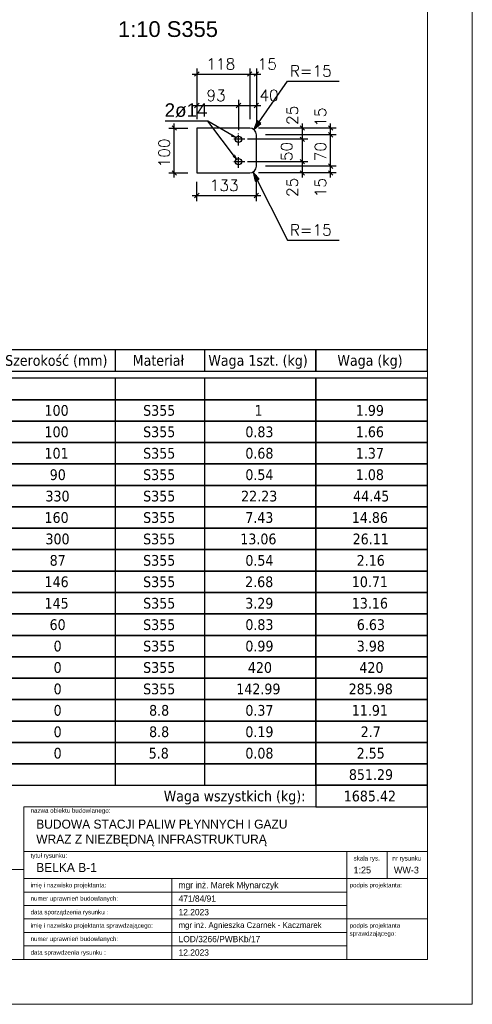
# Model space of a CAD drawing. Header units: millimetres. Extents: x 1814 to 94182, y 11562 to 49454.
# Tile 98 of 143: x 17106 to 17358, y 20272 to 20820. Entities that reach past the tile are written whole.
import ezdxf

# ---------------------------------------------------------------- set-up
doc = ezdxf.new("R2010")
doc.units = ezdxf.units.MM
doc.linetypes.add('ACAD_ISO04W100', pattern=[30, 24, -3, 0, -3])
for name, color, linetype in [('AS_DIM_ON', 7, 'Continuous'), ('odnośnik', 140, 'Continuous'), ('opis', 50, 'Continuous')]:
    doc.layers.add(name, color=color, linetype=linetype)
doc.layers.add('pomoc', color=210, linetype='Continuous', lineweight=9, plot=False)
doc.layers.add('ramka', color=84, linetype='Continuous', lineweight=15)
doc.styles.add('ARIAL', font='arial.ttf')
doc.styles.add('GENERATED_STYLE_4', font='txt')
doc.styles.add('ROMANS', font='romans')
doc.styles.add('Tahoma', font='tahoma.ttf', dxfattribs={"height": 3})

msp = doc.modelspace()

# ---------------------------------------------------------------- hatches: boundary and pattern name
at = {"layer": 'AS_DIM_ON'}
for points in [[(17236.277, 20759.171), (17240.161, 20762.558), (17238.11, 20763.988)], [(17235.819, 20735.476), (17236.968, 20730.452), (17239.197, 20731.583)]]:
    msp.add_hatch(color=8, dxfattribs=at).paths.add_polyline_path(points, flags=0)

# ---------------------------------------------------------------- linework, layer by layer
at = {"color": 7}
msp.add_line((17226.647, 20742.625), (17210.708, 20763.728), dxfattribs=at)
at = {"color": 145, "linetype": 'Continuous', "ltscale": 0.25}
for p, q in [((17233.952, 20759.978), (17204.469, 20759.978)), ((17204.469, 20759.978), (17204.469, 20734.978)), ((17237.702, 20738.728), (17237.702, 20756.228)), ((17204.469, 20734.978), (17233.952, 20734.978))]:
    msp.add_line(p, q, dxfattribs=at)
at = {"color": 0, "linetype": 'ByBlock', "lineweight": -2}
for p, q in [((17224.251, 20756.243, -11836.967), (17223.828, 20755.525, -11836.967)), ((17226.194, 20754.616, -11836.967), (17223.828, 20755.525, -11836.967)), ((17224.251, 20756.243, -11836.967), (17226.194, 20754.616, -11836.967)), ((17225.473, 20744.871, -11836.967), (17224.808, 20744.369, -11836.967)), ((17225.473, 20744.871, -11836.967), (17226.647, 20742.625, -11836.967)), ((17226.647, 20742.625, -11836.967), (17224.808, 20744.369, -11836.967))]:
    msp.add_line(p, q, dxfattribs=at)
at = {"color": 10, "linetype": 'ACAD_ISO04W100', "ltscale": 0.25}
for p, q in [((17227.702, 20750.228), (17227.702, 20757.228)), ((17227.702, 20750.228), (17227.702, 20757.228)), ((17231.202, 20753.728), (17224.202, 20753.728)), ((17231.202, 20753.728), (17224.202, 20753.728)), ((17227.702, 20753.728), (17227.702, 20753.728)), ((17227.702, 20737.728), (17227.702, 20744.728)), ((17227.702, 20737.728), (17227.702, 20744.728)), ((17231.202, 20741.228), (17224.202, 20741.228)), ((17231.202, 20741.228), (17224.202, 20741.228)), ((17227.702, 20741.228), (17227.702, 20741.228))]:
    msp.add_line(p, q, dxfattribs=at)
at = {"color": 7}
msp.add_lwpolyline([(17226.194, 20754.616), (17210.708, 20763.728), (17186.827, 20763.728)], dxfattribs=at)
at = {"color": 145, "linetype": 'Continuous', "ltscale": 0.25}
for centre in [(17227.702, 20753.728), (17227.702, 20741.228)]:
    msp.add_circle(centre, 1.75, dxfattribs=at)
for centre, start, end in [((17233.952, 20756.228), 0, 90), ((17233.952, 20738.728), 270, 0)]:
    msp.add_arc(centre, 3.75, start, end, dxfattribs=at)
at = {"layer": 'AS_DIM_ON', "color": 8}
for p, q in [((17201.969, 20790.028), (17233.952, 20790.028)), ((17204.469, 20793.153), (17204.469, 20764.978)), ((17233.952, 20793.153), (17233.952, 20764.978)), ((17233.952, 20790.028), (17240.202, 20790.028)), ((17237.702, 20793.153), (17237.702, 20761.228)), ((17201.969, 20772.503), (17227.702, 20772.503)), ((17204.469, 20775.628), (17204.469, 20764.978)), ((17227.702, 20775.628), (17227.702, 20758.728)), ((17227.702, 20772.503), (17240.202, 20772.503)), ((17237.702, 20775.628), (17237.702, 20761.228)), ((17191.944, 20732.478), (17191.944, 20762.478)), ((17263.321, 20753.728), (17263.321, 20762.478)), ((17279.063, 20756.228), (17279.063, 20762.478)), ((17188.819, 20759.978), (17199.469, 20759.978)), ((17266.446, 20759.978), (17238.952, 20759.978)), ((17282.188, 20759.978), (17238.952, 20759.978)), ((17282.188, 20756.228), (17242.702, 20756.228)), ((17279.063, 20738.728), (17279.063, 20756.228)), ((17266.446, 20753.728), (17232.702, 20753.728)), ((17263.321, 20741.228), (17263.321, 20753.728)), ((17266.446, 20741.228), (17232.702, 20741.228)), ((17263.321, 20732.478), (17263.321, 20741.228)), ((17188.819, 20734.978), (17199.469, 20734.978)), ((17237.702, 20719.328), (17237.702, 20733.728)), ((17266.446, 20734.978), (17238.952, 20734.978)), ((17282.188, 20734.978), (17238.952, 20734.978)), ((17282.188, 20738.728), (17242.702, 20738.728)), ((17279.063, 20732.478), (17279.063, 20738.728)), ((17204.469, 20719.328), (17204.469, 20729.978)), ((17201.969, 20722.453), (17240.202, 20722.453))]:
    msp.add_line(p, q, dxfattribs=at)
at = {"layer": 'AS_DIM_ON', "color": 8, "linetype": 'ByBlock', "lineweight": -2}
for p, q in [((17205.719, 20791.278), (17203.219, 20788.778)), ((17232.702, 20788.778), (17235.202, 20791.278)), ((17235.202, 20791.278), (17232.702, 20788.778)), ((17236.452, 20788.778), (17238.952, 20791.278)), ((17205.719, 20773.753), (17203.219, 20771.253)), ((17226.452, 20771.253), (17228.952, 20773.753)), ((17228.952, 20773.753), (17226.452, 20771.253)), ((17236.452, 20771.253), (17238.952, 20773.753)), ((17193.194, 20758.728), (17190.694, 20761.228)), ((17264.571, 20758.728), (17262.071, 20761.228)), ((17280.313, 20758.728), (17277.813, 20761.228)), ((17280.313, 20754.978), (17277.813, 20757.478)), ((17277.813, 20757.478), (17280.313, 20754.978)), ((17264.571, 20752.478), (17262.071, 20754.978)), ((17262.071, 20754.978), (17264.571, 20752.478)), ((17264.571, 20739.978), (17262.071, 20742.478)), ((17262.071, 20742.478), (17264.571, 20739.978)), ((17280.313, 20737.478), (17277.813, 20739.978)), ((17277.813, 20739.978), (17280.313, 20737.478)), ((17190.694, 20736.228), (17193.194, 20733.728)), ((17262.071, 20736.228), (17264.571, 20733.728)), ((17277.813, 20736.228), (17280.313, 20733.728)), ((17205.719, 20723.703), (17203.219, 20721.203)), ((17236.452, 20721.203), (17238.952, 20723.703))]:
    msp.add_line(p, q, dxfattribs=at)
at = {"layer": 'AS_DIM_ON', "color": 8}
for points in [[(17236.277, 20759.171), (17255.054, 20786.109), (17283.863, 20786.109)], [(17236.277, 20759.171), (17240.161, 20762.558), (17238.11, 20763.988), (17236.277, 20759.171)], [(17235.819, 20735.476), (17255.054, 20697.597), (17283.863, 20697.597)], [(17235.819, 20735.476), (17236.968, 20730.452), (17239.197, 20731.583), (17235.819, 20735.476)]]:
    msp.add_lwpolyline(points, dxfattribs=at)
at = {"layer": 'odnośnik'}
for p, q in [((17159.036, 20636.537), (17095.418, 20636.537)), ((17159.036, 20636.537), (17159.036, 20624.608)), ((17208.742, 20636.537), (17159.036, 20636.537)), ((17208.742, 20636.537), (17208.742, 20624.608)), ((17270.904, 20636.537), (17208.742, 20636.537)), ((17270.904, 20636.537), (17270.904, 20624.608)), ((17333.067, 20636.537), (17270.904, 20636.537)), ((17270.904, 20624.608), (17270.904, 20636.537)), ((17333.067, 20624.608), (17333.067, 20636.537)), ((17095.418, 20624.608), (17159.036, 20624.608)), ((17159.036, 20624.608), (17208.742, 20624.608)), ((17208.742, 20624.608), (17270.904, 20624.608)), ((17270.904, 20624.608), (17333.067, 20624.608)), ((17159.036, 20620.654), (17095.418, 20620.654)), ((17159.036, 20620.654), (17159.036, 20608.726)), ((17208.742, 20620.654), (17159.036, 20620.654)), ((17208.742, 20620.654), (17208.742, 20608.726)), ((17270.904, 20620.654), (17208.742, 20620.654)), ((17270.904, 20620.654), (17270.904, 20608.726)), ((17333.067, 20620.654), (17270.904, 20620.654)), ((17270.904, 20608.726), (17270.904, 20620.654)), ((17333.067, 20608.726), (17333.067, 20620.654)), ((17095.418, 20608.726), (17159.036, 20608.726)), ((17159.036, 20608.726), (17095.418, 20608.726)), ((17159.036, 20608.726), (17208.742, 20608.726)), ((17159.036, 20608.726), (17159.036, 20596.798)), ((17208.742, 20608.726), (17159.036, 20608.726)), ((17208.742, 20608.726), (17270.904, 20608.726)), ((17208.742, 20608.726), (17208.742, 20596.798)), ((17270.904, 20608.726), (17208.742, 20608.726)), ((17270.904, 20608.726), (17333.067, 20608.726)), ((17270.904, 20608.726), (17270.904, 20596.798)), ((17333.067, 20608.726), (17270.904, 20608.726)), ((17270.904, 20596.798), (17270.904, 20608.726)), ((17333.067, 20596.798), (17333.067, 20608.726)), ((17095.418, 20596.798), (17159.036, 20596.798)), ((17159.036, 20596.798), (17095.418, 20596.798)), ((17159.036, 20596.798), (17208.742, 20596.798)), ((17159.036, 20596.798), (17159.036, 20584.869)), ((17208.742, 20596.798), (17159.036, 20596.798)), ((17208.742, 20596.798), (17270.904, 20596.798)), ((17208.742, 20596.798), (17208.742, 20584.869)), ((17270.904, 20596.798), (17208.742, 20596.798)), ((17270.904, 20596.798), (17333.067, 20596.798)), ((17270.904, 20596.798), (17270.904, 20584.869)), ((17333.067, 20596.798), (17270.904, 20596.798)), ((17270.904, 20584.869), (17270.904, 20596.798)), ((17333.067, 20584.869), (17333.067, 20596.798)), ((17095.418, 20584.869), (17159.036, 20584.869)), ((17159.036, 20584.869), (17095.418, 20584.869)), ((17159.036, 20584.869), (17208.742, 20584.869)), ((17159.036, 20584.869), (17159.036, 20572.941)), ((17208.742, 20584.869), (17159.036, 20584.869)), ((17208.742, 20584.869), (17270.904, 20584.869)), ((17208.742, 20584.869), (17208.742, 20572.941)), ((17270.904, 20584.869), (17208.742, 20584.869)), ((17270.904, 20584.869), (17333.067, 20584.869)), ((17270.904, 20584.869), (17270.904, 20572.941)), ((17333.067, 20584.869), (17270.904, 20584.869)), ((17270.904, 20572.941), (17270.904, 20584.869)), ((17333.067, 20572.941), (17333.067, 20584.869)), ((17095.418, 20572.941), (17159.036, 20572.941)), ((17159.036, 20572.941), (17095.418, 20572.941)), ((17159.036, 20572.941), (17208.742, 20572.941)), ((17159.036, 20572.941), (17159.036, 20561.013)), ((17208.742, 20572.941), (17159.036, 20572.941)), ((17208.742, 20572.941), (17270.904, 20572.941)), ((17208.742, 20572.941), (17208.742, 20561.013)), ((17270.904, 20572.941), (17208.742, 20572.941)), ((17270.904, 20572.941), (17333.067, 20572.941)), ((17270.904, 20572.941), (17270.904, 20561.013)), ((17333.067, 20572.941), (17270.904, 20572.941)), ((17270.904, 20561.013), (17270.904, 20572.941)), ((17333.067, 20561.013), (17333.067, 20572.941)), ((17095.418, 20561.013), (17159.036, 20561.013)), ((17159.036, 20561.013), (17095.418, 20561.013)), ((17159.036, 20561.013), (17208.742, 20561.013)), ((17159.036, 20561.013), (17159.036, 20549.084)), ((17208.742, 20561.013), (17159.036, 20561.013)), ((17208.742, 20561.013), (17270.904, 20561.013)), ((17208.742, 20561.013), (17208.742, 20549.084)), ((17270.904, 20561.013), (17208.742, 20561.013)), ((17270.904, 20561.013), (17333.067, 20561.013)), ((17270.904, 20561.013), (17270.904, 20549.084)), ((17333.067, 20561.013), (17270.904, 20561.013)), ((17270.904, 20549.084), (17270.904, 20561.013)), ((17333.067, 20549.084), (17333.067, 20561.013)), ((17095.418, 20549.084), (17159.036, 20549.084)), ((17159.036, 20549.084), (17095.418, 20549.084)), ((17159.036, 20549.084), (17208.742, 20549.084)), ((17159.036, 20549.084), (17159.036, 20537.156)), ((17208.742, 20549.084), (17159.036, 20549.084)), ((17208.742, 20549.084), (17270.904, 20549.084)), ((17208.742, 20549.084), (17208.742, 20537.156)), ((17270.904, 20549.084), (17208.742, 20549.084)), ((17270.904, 20549.084), (17333.067, 20549.084)), ((17270.904, 20549.084), (17270.904, 20537.156)), ((17333.067, 20549.084), (17270.904, 20549.084)), ((17270.904, 20537.156), (17270.904, 20549.084)), ((17333.067, 20537.156), (17333.067, 20549.084)), ((17095.418, 20537.156), (17159.036, 20537.156)), ((17159.036, 20537.156), (17095.418, 20537.156)), ((17159.036, 20537.156), (17208.742, 20537.156)), ((17159.036, 20537.156), (17159.036, 20525.228)), ((17208.742, 20537.156), (17159.036, 20537.156)), ((17208.742, 20537.156), (17270.904, 20537.156)), ((17208.742, 20537.156), (17208.742, 20525.228)), ((17270.904, 20537.156), (17208.742, 20537.156)), ((17270.904, 20537.156), (17333.067, 20537.156)), ((17270.904, 20537.156), (17270.904, 20525.228)), ((17333.067, 20537.156), (17270.904, 20537.156)), ((17270.904, 20525.228), (17270.904, 20537.156)), ((17333.067, 20525.228), (17333.067, 20537.156)), ((17095.418, 20525.228), (17159.036, 20525.228)), ((17159.036, 20525.228), (17095.418, 20525.228)), ((17159.036, 20525.228), (17208.742, 20525.228)), ((17159.036, 20525.228), (17159.036, 20513.299)), ((17208.742, 20525.228), (17159.036, 20525.228)), ((17208.742, 20525.228), (17270.904, 20525.228)), ((17208.742, 20525.228), (17208.742, 20513.299)), ((17270.904, 20525.228), (17208.742, 20525.228)), ((17270.904, 20525.228), (17333.067, 20525.228)), ((17270.904, 20525.228), (17270.904, 20513.299)), ((17333.067, 20525.228), (17270.904, 20525.228)), ((17270.904, 20513.299), (17270.904, 20525.228)), ((17333.067, 20513.299), (17333.067, 20525.228)), ((17095.418, 20513.299), (17159.036, 20513.299)), ((17159.036, 20513.299), (17095.418, 20513.299)), ((17159.036, 20513.299), (17208.742, 20513.299)), ((17159.036, 20513.299), (17159.036, 20501.371)), ((17208.742, 20513.299), (17159.036, 20513.299)), ((17208.742, 20513.299), (17270.904, 20513.299)), ((17208.742, 20513.299), (17208.742, 20501.371)), ((17270.904, 20513.299), (17208.742, 20513.299)), ((17270.904, 20513.299), (17333.067, 20513.299)), ((17270.904, 20513.299), (17270.904, 20501.371)), ((17333.067, 20513.299), (17270.904, 20513.299)), ((17270.904, 20501.371), (17270.904, 20513.299)), ((17333.067, 20501.371), (17333.067, 20513.299)), ((17095.418, 20501.371), (17159.036, 20501.371)), ((17159.036, 20501.371), (17095.418, 20501.371)), ((17159.036, 20501.371), (17208.742, 20501.371)), ((17159.036, 20501.371), (17159.036, 20489.442)), ((17208.742, 20501.371), (17159.036, 20501.371)), ((17208.742, 20501.371), (17270.904, 20501.371)), ((17208.742, 20501.371), (17208.742, 20489.442)), ((17270.904, 20501.371), (17208.742, 20501.371)), ((17270.904, 20501.371), (17333.067, 20501.371)), ((17270.904, 20501.371), (17270.904, 20489.442)), ((17333.067, 20501.371), (17270.904, 20501.371)), ((17270.904, 20489.442), (17270.904, 20501.371)), ((17333.067, 20489.442), (17333.067, 20501.371)), ((17095.418, 20489.442), (17159.036, 20489.442)), ((17159.036, 20489.442), (17095.418, 20489.442)), ((17159.036, 20489.442), (17208.742, 20489.442)), ((17159.036, 20489.442), (17159.036, 20477.514)), ((17208.742, 20489.442), (17159.036, 20489.442)), ((17208.742, 20489.442), (17270.904, 20489.442)), ((17208.742, 20489.442), (17208.742, 20477.514)), ((17270.904, 20489.442), (17208.742, 20489.442)), ((17270.904, 20489.442), (17333.067, 20489.442)), ((17270.904, 20489.442), (17270.904, 20477.514)), ((17333.067, 20489.442), (17270.904, 20489.442)), ((17270.904, 20477.514), (17270.904, 20489.442)), ((17333.067, 20477.514), (17333.067, 20489.442)), ((17095.418, 20477.514), (17159.036, 20477.514)), ((17159.036, 20477.514), (17095.418, 20477.514)), ((17159.036, 20477.514), (17208.742, 20477.514)), ((17159.036, 20477.514), (17159.036, 20465.586)), ((17208.742, 20477.514), (17159.036, 20477.514)), ((17208.742, 20477.514), (17270.904, 20477.514)), ((17208.742, 20477.514), (17208.742, 20465.586)), ((17270.904, 20477.514), (17208.742, 20477.514)), ((17270.904, 20477.514), (17333.067, 20477.514)), ((17270.904, 20477.514), (17270.904, 20465.586)), ((17333.067, 20477.514), (17270.904, 20477.514)), ((17270.904, 20465.586), (17270.904, 20477.514)), ((17333.067, 20465.586), (17333.067, 20477.514)), ((17095.418, 20465.586), (17159.036, 20465.586)), ((17159.036, 20465.586), (17095.418, 20465.586)), ((17159.036, 20465.586), (17208.742, 20465.586)), ((17159.036, 20465.586), (17159.036, 20453.657)), ((17208.742, 20465.586), (17159.036, 20465.586)), ((17208.742, 20465.586), (17270.904, 20465.586)), ((17208.742, 20465.586), (17208.742, 20453.657)), ((17270.904, 20465.586), (17208.742, 20465.586)), ((17270.904, 20465.586), (17333.067, 20465.586)), ((17270.904, 20465.586), (17270.904, 20453.657)), ((17333.067, 20465.586), (17270.904, 20465.586)), ((17270.904, 20453.657), (17270.904, 20465.586)), ((17333.067, 20453.657), (17333.067, 20465.586)), ((17095.418, 20453.657), (17159.036, 20453.657)), ((17159.036, 20453.657), (17095.418, 20453.657)), ((17159.036, 20453.657), (17208.742, 20453.657)), ((17159.036, 20453.657), (17159.036, 20441.729)), ((17208.742, 20453.657), (17159.036, 20453.657)), ((17208.742, 20453.657), (17270.904, 20453.657)), ((17208.742, 20453.657), (17208.742, 20441.729)), ((17270.904, 20453.657), (17208.742, 20453.657)), ((17270.904, 20453.657), (17333.067, 20453.657)), ((17270.904, 20453.657), (17270.904, 20441.729)), ((17333.067, 20453.657), (17270.904, 20453.657)), ((17270.904, 20441.729), (17270.904, 20453.657)), ((17333.067, 20441.729), (17333.067, 20453.657)), ((17095.418, 20441.729), (17159.036, 20441.729)), ((17159.036, 20441.729), (17095.418, 20441.729)), ((17159.036, 20441.729), (17208.742, 20441.729)), ((17159.036, 20441.729), (17159.036, 20429.801)), ((17208.742, 20441.729), (17159.036, 20441.729)), ((17208.742, 20441.729), (17270.904, 20441.729)), ((17208.742, 20441.729), (17208.742, 20429.801)), ((17270.904, 20441.729), (17208.742, 20441.729)), ((17270.904, 20441.729), (17333.067, 20441.729)), ((17270.904, 20441.729), (17270.904, 20429.801)), ((17333.067, 20441.729), (17270.904, 20441.729)), ((17270.904, 20429.801), (17270.904, 20441.729)), ((17333.067, 20429.801), (17333.067, 20441.729)), ((17095.418, 20429.801), (17159.036, 20429.801)), ((17159.036, 20429.801), (17095.418, 20429.801)), ((17159.036, 20429.801), (17208.742, 20429.801)), ((17159.036, 20429.801), (17159.036, 20417.872)), ((17208.742, 20429.801), (17159.036, 20429.801)), ((17208.742, 20429.801), (17270.904, 20429.801)), ((17208.742, 20429.801), (17208.742, 20417.872)), ((17270.904, 20429.801), (17208.742, 20429.801)), ((17270.904, 20429.801), (17333.067, 20429.801)), ((17270.904, 20429.801), (17270.904, 20417.872)), ((17333.067, 20429.801), (17270.904, 20429.801)), ((17270.904, 20417.872), (17270.904, 20429.801)), ((17333.067, 20417.872), (17333.067, 20429.801)), ((17095.418, 20417.872), (17159.036, 20417.872)), ((17159.036, 20417.872), (17095.418, 20417.872)), ((17159.036, 20417.872), (17208.742, 20417.872)), ((17159.036, 20417.872), (17159.036, 20405.944)), ((17208.742, 20417.872), (17159.036, 20417.872)), ((17208.742, 20417.872), (17270.904, 20417.872)), ((17208.742, 20417.872), (17208.742, 20405.944)), ((17270.904, 20417.872), (17208.742, 20417.872)), ((17270.904, 20417.872), (17333.067, 20417.872)), ((17270.904, 20417.872), (17270.904, 20405.944)), ((17333.067, 20417.872), (17270.904, 20417.872)), ((17270.904, 20405.944), (17270.904, 20417.872)), ((17333.067, 20405.944), (17333.067, 20417.872)), ((17095.418, 20405.944), (17159.036, 20405.944)), ((17159.036, 20405.944), (17095.418, 20405.944)), ((17159.036, 20405.944), (17208.742, 20405.944)), ((17159.036, 20405.944), (17159.036, 20394.016)), ((17208.742, 20405.944), (17159.036, 20405.944)), ((17208.742, 20405.944), (17270.904, 20405.944)), ((17208.742, 20405.944), (17208.742, 20394.016)), ((17270.904, 20405.944), (17208.742, 20405.944)), ((17270.904, 20405.944), (17333.067, 20405.944)), ((17270.904, 20405.944), (17270.904, 20394.016)), ((17333.067, 20405.944), (17270.904, 20405.944)), ((17270.904, 20394.016), (17270.904, 20405.944)), ((17333.067, 20394.016), (17333.067, 20405.944)), ((17095.418, 20394.016), (17159.036, 20394.016)), ((17159.036, 20394.016), (17208.742, 20394.016)), ((17208.742, 20394.016), (17270.904, 20394.016)), ((17270.904, 20394.016), (17333.067, 20394.016)), ((17270.904, 20394.016), (17270.904, 20382.087)), ((17333.067, 20394.016), (17270.904, 20394.016)), ((17333.067, 20382.087), (17333.067, 20394.016)), ((17270.904, 20382.087), (17333.067, 20382.087))]:
    msp.add_line(p, q, dxfattribs=at)
at = {"layer": 'pomoc'}
msp.add_lwpolyline([(14658.067, 21322.087), (17358.067, 21322.087), (17358.067, 20272.087), (14658.067, 20272.087)], close=True, dxfattribs=at)
at = {"layer": 'ramka', "linetype": 'Continuous'}
for p, q in [((17333.067, 21259.725), (17333.067, 20297.087)), ((17108.067, 20382.087), (17108.067, 20297.087)), ((17333.067, 20382.087), (17108.067, 20382.087)), ((17333.067, 20357.087), (17108.067, 20357.087)), ((17288.067, 20357.087), (17288.067, 20342.087)), ((17310.567, 20357.087), (17310.567, 20342.087)), ((17333.067, 20342.087), (17108.067, 20342.087)), ((17190.567, 20342.087), (17190.567, 20319.587)), ((17288.067, 20342.087), (17288.067, 20319.587)), ((17288.067, 20334.587), (17108.067, 20334.587)), ((17288.067, 20327.087), (17108.067, 20327.087)), ((17333.067, 20319.587), (17108.067, 20319.587)), ((17190.567, 20319.587), (17190.567, 20297.087)), ((17288.067, 20319.587), (17288.067, 20297.087)), ((17288.067, 20312.087), (17108.067, 20312.087)), ((17288.067, 20304.587), (17108.067, 20304.587)), ((17333.067, 20297.087), (14658.067, 20297.087))]:
    msp.add_line(p, q, dxfattribs=at)
at = {"layer": 'ramka', "ltscale": 0.2}
msp.add_lwpolyline([(16883.067, 20297.087), (17108.067, 20297.087), (17108.067, 20347.087), (16883.067, 20347.087)], close=True, dxfattribs=at)

# ---------------------------------------------------------------- texts
at = {"color": 30, "style": 'ARIAL'}
msp.add_text('1:10 S355', height=8.75, dxfattribs=at).set_placement((17160.541, 20810.688))
at = {"color": 7, "style": 'ARIAL'}
msp.add_text('2ø14', height=7.5, dxfattribs=at).set_placement((17186.52, 20766.228))
at = {"layer": 'AS_DIM_ON', "color": 9, "style": 'ROMANS'}
for s, p in [('118', (17209.823, 20792.528)), ('15', (17238.404, 20792.528)), ('R=15', (17256.375, 20788.609)), ('93', (17209.848, 20775.003)), ('40', (17239.385, 20775.003)), ('133', (17211.698, 20724.953)), ('R=15', (17256.375, 20700.097))]:
    msp.add_text(s, height=6.25, dxfattribs=at).set_placement(p)
for s, p in [('25', (17260.821, 20761.686)), ('15', (17276.563, 20760.68)), ('100', (17189.444, 20738.09)), ('50', (17257.696, 20741.528)), ('70', (17276.563, 20741.47)), ('25', (17260.821, 20721.567)), ('15', (17276.563, 20721.453))]:
    msp.add_text(s, height=6.25, rotation=90, dxfattribs=at).set_placement(p)
at = {"layer": 'opis', "style": 'Tahoma'}
for s, height, p in [('Szerokość (mm)', 5.96418, (17097.643, 20627.59)), ('Materiał', 5.9642, (17168.746, 20627.59)), ('Waga 1szt. (kg)', 5.96418, (17210.928, 20627.59)), ('Waga (kg)', 5.9642, (17282.877, 20627.59)), ('100', 5.9642, (17119.605, 20599.78)), ('S355', 5.9642, (17174.578, 20599.78)), ('1', 5.964, (17236.679, 20599.78)), ('1.99', 5.9642, (17293.121, 20599.78)), ('100', 5.9642, (17119.605, 20587.851)), ('S355', 5.9642, (17174.578, 20587.851)), ('0.83', 5.9642, (17231.532, 20587.851)), ('1.66', 5.9642, (17293.121, 20587.851)), ('101', 5.9642, (17119.605, 20575.923)), ('S355', 5.9642, (17174.578, 20575.923)), ('0.68', 5.9642, (17231.532, 20575.923)), ('1.37', 5.9642, (17293.121, 20575.923)), ('90', 5.9642, (17122.481, 20563.995)), ('S355', 5.9642, (17174.578, 20563.995)), ('0.54', 5.9642, (17231.532, 20563.995)), ('1.08', 5.9642, (17293.121, 20563.995)), ('330', 5.9642, (17120.122, 20552.066)), ('S355', 5.9642, (17174.578, 20552.066)), ('22.23', 5.9642, (17229.189, 20552.066)), ('44.45', 5.9642, (17291.627, 20552.066)), ('160', 5.9642, (17119.605, 20540.138)), ('S355', 5.9642, (17174.578, 20540.138)), ('7.43', 5.9642, (17231.468, 20540.138)), ('14.86', 5.9642, (17290.882, 20540.138)), ('300', 5.9642, (17120.122, 20528.21)), ('S355', 5.9642, (17174.578, 20528.21)), ('13.06', 5.9642, (17228.72, 20528.21)), ('26.11', 5.9642, (17291.351, 20528.21)), ('87', 5.9642, (17122.453, 20516.281)), ('S355', 5.9642, (17174.578, 20516.281)), ('0.54', 5.9642, (17231.532, 20516.281)), ('2.16', 5.9642, (17293.59, 20516.281)), ('146', 5.9642, (17119.605, 20504.353)), ('S355', 5.9642, (17174.578, 20504.353)), ('2.68', 5.9642, (17231.428, 20504.353)), ('10.71', 5.9642, (17290.882, 20504.353)), ('145', 5.9642, (17119.605, 20492.425)), ('S355', 5.9642, (17174.578, 20492.425)), ('3.29', 5.9642, (17231.476, 20492.425)), ('13.16', 5.9642, (17290.882, 20492.425)), ('60', 5.9642, (17122.409, 20480.496)), ('S355', 5.9642, (17174.578, 20480.496)), ('0.83', 5.9642, (17231.532, 20480.496)), ('6.63', 5.9642, (17293.686, 20480.496)), ('0', 5.964, (17124.656, 20468.568)), ('S355', 5.9642, (17174.578, 20468.568)), ('0.99', 5.9642, (17231.532, 20468.568)), ('3.98', 5.9642, (17293.638, 20468.568)), ('0', 5.964, (17124.656, 20456.639)), ('S355', 5.9642, (17174.578, 20456.639)), ('420', 5.9642, (17232.946, 20456.639)), ('420', 5.9642, (17295.108, 20456.639)), ('0', 5.964, (17124.656, 20444.711)), ('S355', 5.9642, (17174.578, 20444.711)), ('142.99', 5.9642, (17226.481, 20444.711)), ('285.98', 5.9642, (17289.112, 20444.711)), ('0', 5.964, (17124.656, 20432.783)), ('8.8', 5.9642, (17177.873, 20432.783)), ('0.37', 5.9642, (17231.532, 20432.783)), ('11.91', 5.9642, (17290.882, 20432.783)), ('0', 5.964, (17124.656, 20420.854)), ('8.8', 5.9642, (17177.873, 20420.854)), ('0.19', 5.9642, (17231.532, 20420.854)), ('2.7', 5.9642, (17295.829, 20420.854)), ('0', 5.964, (17124.656, 20408.926)), ('5.8', 5.9642, (17177.673, 20408.926)), ('0.08', 5.9642, (17231.532, 20408.926)), ('2.55', 5.9642, (17293.59, 20408.926)), ('851.29', 5.9642, (17289.252, 20396.998)), ('Waga wszystkich (kg):', 5.96418, (17186.043, 20385.069)), ('1685.42', 5.9642, (17286.404, 20385.069))]:
    msp.add_text(s, height=height, dxfattribs=at).set_placement(p)
at = {"layer": 'opis', "linetype": 'Continuous', "attachment_point": 1, "style": 'GENERATED_STYLE_4'}
for s, insert, char_height, rotation in [('\\A1;{\\fCentury Gothic|b0|i0|c0|p34;nazwa obiektu budowlanego:}', (17111.817, 20381.205), 2.5, 359.99882), ('\\A1;{\\fCentury Gothic|b0|i0|c0|p34;tytuł rysunku:}', (17111.817, 20356.157), 2.5, 359.99882), ('\\A1;{\\fCentury Gothic|b0|i0|c0|p34;skala rys.}', (17291.87, 20354.65), 2.5, 359.99882), ('\\A1;{\\fCentury Gothic|b0|i0|c0|p34;nr rysunku}', (17313.475, 20354.65), 2.5, 359.99882), ('\\A1;{\\fCentury Gothic|b0|i0|c238|p34;1:25}', (17291.847, 20348.71), 3.75, 0.00118), ('\\A1;{\\fCentury Gothic|b0|i0|c238|p34;WW-3}', (17314.347, 20348.71), 3.75, 0.00118), ('\\A1;{\\fCentury Gothic|b0|i0|c0|p34;imię i nazwisko projektanta:}', (17111.817, 20339.697), 2.5, 359.99882), ('\\A1;{\\fCentury Gothic|b0|i0|c0|p34;mgr inż. \\fCentury Gothic|b0|i0|c238|p34;Marek Młynarczyk}', (17194.317, 20340.242), 3.5, 359.99882), ('\\A1;{\\fCentury Gothic|b0|i0|c0|p34;podpis projektanta:}', (17289.613, 20339.697), 2.5, 359.99882), ('\\A1;{\\fCentury Gothic|b0|i0|c0|p34;numer uprawnień budowlanych:}', (17111.817, 20332.306), 2.5, 359.99882), ('\\A1;{\\fCentury Gothic|b0|i0|c238|p34;471/84/91}', (17194.317, 20332.675), 3.5, 359.99882), ('\\A1;{\\fCentury Gothic|b0|i0|c0|p34;data sporządzenia rysunku :}', (17111.817, 20324.698), 2.5, 359.99882), ('\\A1;{\\fCentury Gothic|b0|i0|c238|p34;12\\fCentury Gothic|b0|i0|c0|p34;.202\\fCentury Gothic|b0|i0|c238|p34;3}', (17194.317, 20325.175), 3.5, 359.99882), ('\\A1;{\\fCentury Gothic|b0|i0|c0|p34;imię i nazwisko projektanta sprawdzającego:}', (17111.817, 20317.197), 2.5, 359.99882), ('\\A1;{\\fCentury Gothic|b0|i0|c0|p34;mgr inż. \\fCentury Gothic|b0|i0|c238|p34;Agnieszka Czarnek - Kaczmarek}', (17194.317, 20317.83), 3.25, 359.99882), ('\\A1;{\\fCentury Gothic|b0|i0|c0|p34;numer uprawnień budowlanych:}', (17111.817, 20309.806), 2.5, 359.99882), ('\\A1;{\\fCentury Gothic|b0|i0|c238|p34;LOD/3266/PWBKb/17}', (17194.317, 20310.175), 3.5, 359.99882), ('\\A1;{\\fCentury Gothic|b0|i0|c0|p34;data sprawdzenia rysunku :}', (17111.817, 20302.198), 2.5, 359.99882), ('\\A1;{\\fCentury Gothic|b0|i0|c238|p34;12\\fCentury Gothic|b0|i0|c0|p34;.202\\fCentury Gothic|b0|i0|c238|p34;3}', (17194.317, 20302.675), 3.5, 359.99882)]:
    msp.add_mtext(s, dxfattribs=dict(at, insert=insert, char_height=char_height, rotation=rotation))
at = {"layer": 'opis', "linetype": 'Continuous', "char_height": 5, "rotation": 0.00118, "style": 'GENERATED_STYLE_4'}
for s, insert, width, attachment_point in [('\\A1;{\\fCentury Gothic|b0|i0|c238|p34;BUDOWA STACJI PALIW PŁYNNYCH I GAZU\\PWRAZ Z NIEZBĘDNĄ INFRASTRUKTURĄ}', (17114.95, 20367.476), 218.11631, 4), ('\\A1;{\\fCentury Gothic|b0|i0|c238|p34;BELKA B-1}', (17114.95, 20350.742), 165.97633, 1)]:
    msp.add_mtext(s, dxfattribs=dict(at, insert=insert, width=width, attachment_point=attachment_point))
at = {"layer": 'opis', "linetype": 'Continuous', "insert": (17289.613, 20317.197), "char_height": 2.5, "attachment_point": 1, "rotation": 359.99882, "line_spacing_factor": 1.06023, "style": 'GENERATED_STYLE_4'}
msp.add_mtext('\\A1;{\\fCentury Gothic|b0|i0|c0|p34;podpis projektanta \\P\\fCentury Gothic|b0|i0|c0|p34;sprawdzającego:}', dxfattribs=at)

doc.saveas('drawing.dxf')
